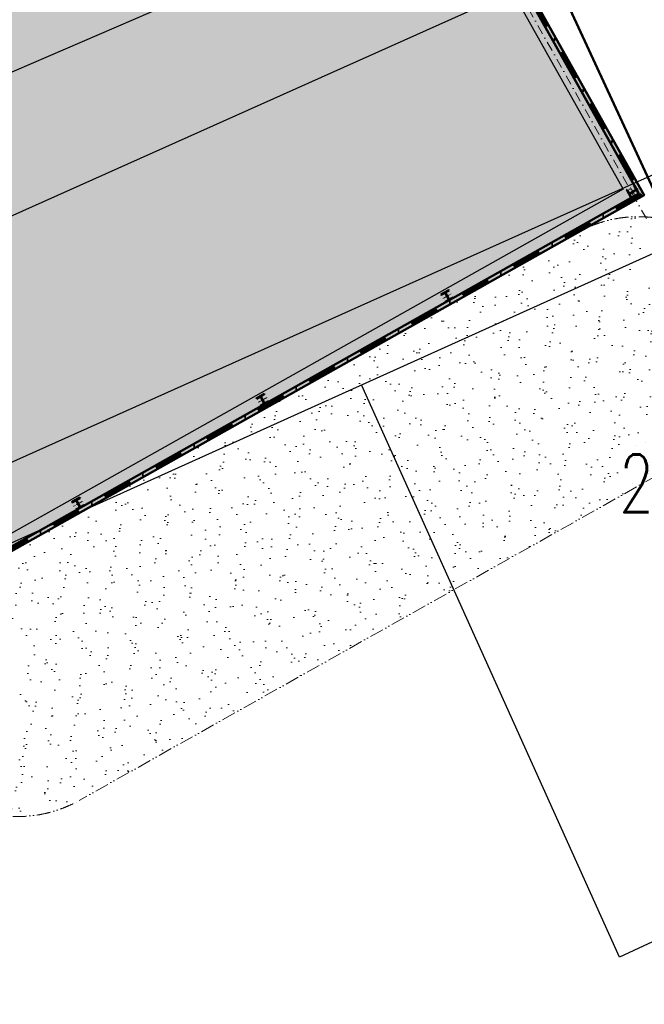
# Model space of a CAD drawing. Header units: millimetres. Extents: x 2886542 to 7567581, y -792623 to 134766.
# Tile 142 of 256: x 4553319 to 4569546, y -527142 to -501574. Entities that reach past the tile are written whole.
import ezdxf

# ---------------------------------------------------------------- set-up
doc = ezdxf.new("R2010")
doc.units = ezdxf.units.MM
for name, pattern in [('ACAD_ISO12W100', [21, 12, -3, 0, -3, 0, -3]), ('DASHDOT', [1, 0.5, -0.25, 0, -0.25]), ('DASHDOTX2', [50.8, 25.4, -12.7, 0, -12.7])]:
    doc.linetypes.add(name, pattern=pattern)
for name, color, linetype, lineweight in [('CKRASTR', 7, 'DASHDOT', 18), ('CKSTENY_PODROVINOU', 7, 'Continuous', 25), ('CKSTENY_REZ', 6, 'Continuous', 50), ('CSPROFILY_OSY', 1, 'DASHDOT', 18), ('CSPROFILY_REZY', 4, 'Continuous', 50), ('IN_NS_TLUSTA', 1, 'Continuous', 40)]:
    doc.layers.add(name, color=color, linetype=linetype, lineweight=lineweight)
doc.layers.add('KATASTR', color=7, linetype='Continuous')
doc.layers.add('požárničina', color=10, linetype='Continuous')
doc.styles.add('KOTY', font='SIMPLEX.SHX', dxfattribs={"width": 0.7})
pattern_1 = [(336.848446, (2970567.24, 3461226.2), (670.012015, 406.10848), [0, -617.728, 0, -690.88, 0, -660.4]), (306.848446, (2970567.2, 3461226.2), (1352.2312, -64.79876), [0, -333.248, 0, -556.768, 0, -213.36]), (266.848446, (2970322.25, 3461661.9), (622.29381, -1102.02911), [0, -203.2, 0, -731.52, 0, -955.04]), (256.848446, (2970322.2, 3461661.9), (909.68243, -890.07342), [0, -101.6, 0, -479.552, 0, -548.64])]

# ---------------------------------------------------------------- blocks, each defined once
blk = doc.blocks.new('CK_S_EXT_HEAHEA240')
for p, q in [((-120, 115), (120, 115)), ((-120, 115), (-120, 103)), ((-120, 103), (-24.75, 103)), ((-3.75, -82), (-3.75, 82)), ((3.75, -82), (3.75, 82)), ((120, 103), (24.75, 103)), ((120, 115), (120, 103)), ((-120, -115), (-120, -103)), ((-120, -103), (-24.75, -103)), ((-120, -115), (120, -115)), ((120, -103), (24.75, -103)), ((120, -115), (120, -103))]:
    blk.add_line(p, q)
for centre, start, end in [((-24.75, 82), 0, 90), ((24.75, 82), 90, 180), ((-24.75, -82), 270, 0), ((24.75, -82), 180, 270)]:
    blk.add_arc(centre, 21, start, end)

msp = doc.modelspace()

# ---------------------------------------------------------------- hatches: boundary and pattern name
at = {"linetype": 'ACAD_ISO12W100', "lineweight": 0, "ltscale": 50}
h = msp.add_hatch(dxfattribs=at)
h.set_pattern_fill('AR-SAND', color=1, scale=16, angle=-60.65155, style=0)
h.set_pattern_definition(pattern_1)
h.paths.add_polyline_path([(4570989.9, -512782, 1), (4567799.2, -507107.5), (4558419, -512381.8), (4559000.1, -519523.7)])
h = msp.add_hatch(dxfattribs=at)
h.set_pattern_fill('AR-SAND', color=1, scale=16, angle=-60.65155, style=0)
h.set_pattern_definition(pattern_1)
h.paths.add_polyline_path([(4559000.1, -519523.7), (4558419, -512381.8), (4552911.9, -515478.4), (4551828, -521930.7, 0.2475791), (4554864.2, -521849.2)])
at = {"layer": 'požárničina', "linetype": 'Continuous', "lineweight": 50}
msp.add_hatch(color=253, dxfattribs=at).paths.add_polyline_path([(4548741.8, -469134.2), (4529129.6, -480161.9), (4541627.6, -502389.1), (4532950.3, -507268.3), (4541252.9, -522034.1), (4569542.5, -506127.3)])

# ---------------------------------------------------------------- linework, layer by layer
at = {"color": 5, "linetype": 'Continuous', "lineweight": 50}
msp.add_lwpolyline([(4563329.4, -452807.4), (4555608.1, -456853.8), (4565223.6, -482337.4), (4576541.2, -481218.8), (4581801.2, -493820.9), (4567190.2, -500362.9), (4578271.8, -524311.2), (4569010.9, -528652), (4524020.4, -541772.7), (4501480.4, -549445.5), (4481685, -555552.6), (4471071.3, -560120.6), (4452762.9, -573763.3), (4442686.1, -594273.5), (4441693.8, -596970.8)], dxfattribs=at)
at = {"layer": 'CKRASTR', "color": 250, "ltscale": 500}
msp.add_line((4544475, -462055.9), (4569706.9, -506929.7), dxfattribs=at)
at = {"layer": 'CKSTENY_PODROVINOU', "color": 250}
for p, q in [((4548589.2, -469678.9), (4568997.8, -505974.6)), ((4568997.8, -505974.6), (4552087.7, -515483))]:
    msp.add_line(p, q, dxfattribs=at)
at = {"layer": 'CKSTENY_REZ', "color": 250}
for p, q in [((4569542.5, -506127.3), (4548741.8, -469134.2)), ((4569406.3, -506089.1), (4548703.7, -469270.4)), ((4551760.7, -516125.7), (4569542.5, -506127.3)), ((4552234.7, -515744.5), (4569406.3, -506089.1))]:
    msp.add_line(p, q, dxfattribs=at)
at = {"layer": 'CSPROFILY_OSY', "color": 250}
for p, q in [((4569386.7, -505962.5), (4569138.3, -506102.1)), ((4569311, -506154.2), (4569183.5, -505927.6)), ((4564536, -508690), (4564309.3, -508817.4)), ((4564361.4, -508644.7), (4564483.9, -508862.6)), ((4559567.3, -511340.4), (4559689.8, -511558.3)), ((4559741.9, -511385.6), (4559515.2, -511513.1)), ((4554947.8, -514081.3), (4554721.1, -514208.7)), ((4554773.2, -514036), (4554895.7, -514254))]:
    msp.add_line(p, q, dxfattribs=at)
at = {"layer": 'IN_NS_TLUSTA'}
msp.add_lwpolyline([(4529129.6, -480161.9), (4541627.6, -502389.1), (4532950.3, -507268.3), (4541252.9, -522034.1), (4569542.5, -506127.3), (4548741.8, -469134.2), (4529129.6, -480161.9)], dxfattribs=at)
at = {"layer": 'KATASTR'}
for p, q in [((4524709.2, -515189.9), (4599289.9, -483001.6)), ((4507972.9, -526877.2), (4599289.9, -485990.4)), ((4547914.5, -515390.9), (4598101.8, -492899.7)), ((4551631.2, -515825.4), (4573821.9, -505812.9)), ((4568902.7, -525922), (4562196.3, -511058.4)), ((4576570.9, -522344.1), (4568902.7, -525922))]:
    msp.add_line(p, q, dxfattribs=at)
at = {"layer": 'požárničina', "linetype": 'DASHDOTX2', "lineweight": 60, "ltscale": 30}
for p, q in [((4548723.3, -469205.5), (4569472.8, -506107.4)), ((4569472.8, -506107.4), (4552217.1, -515810.1))]:
    msp.add_line(p, q, dxfattribs=at)
at = {"layer": 'požárničina', "linetype": 'ACAD_ISO12W100', "lineweight": 0, "ltscale": 30}
msp.add_line((4570989.9, -512782), (4554864.2, -521849.2), dxfattribs=at)
for centre, start, end in [((4569394.5, -509944.7), 299.34845, 119.34845), ((4553268.9, -519012), 201.13008, 299.34845)]:
    msp.add_arc(centre, 3255, start, end, dxfattribs=at)

# ---------------------------------------------------------------- block references
at = {"layer": 'CSPROFILY_REZY', "color": 250}
for p, rotation in [((4569247.3, -506040.9), 119.3484460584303), ((4564422.6, -508753.7), 209.3484460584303), ((4559628.5, -511449.3), 209.3484460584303), ((4554834.4, -514145), 209.3484460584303)]:
    msp.add_blockref('CK_S_EXT_HEAHEA240', p, dxfattribs=dict(at, rotation=rotation))

# ---------------------------------------------------------------- texts
at = {"layer": 'KATASTR', "insert": (4568893.4, -512864.8), "char_height": 1500, "width": 486.766, "attachment_point": 1, "style": 'KOTY'}
msp.add_mtext('2024/5', dxfattribs=at)

doc.saveas('drawing.dxf')
